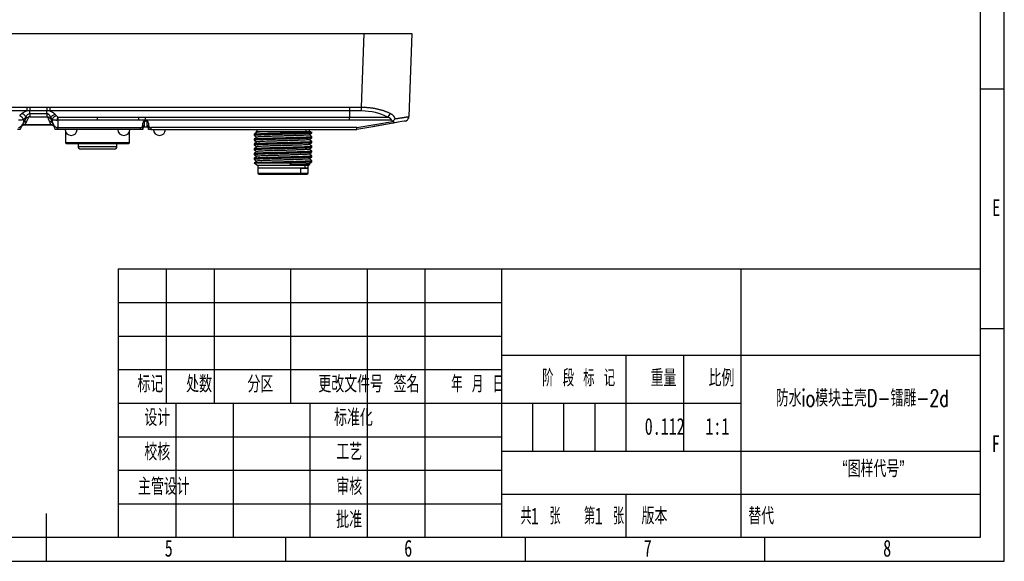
# Model space of a CAD drawing. Header units: millimetres. Extents: x 0 to 1380, y 0 to 297.
# Tile 40 of 60: x 697 to 902, y 0 to 113. Entities that reach past the tile are written whole.
import ezdxf

# ---------------------------------------------------------------- set-up
doc = ezdxf.new("R2010")
doc.units = ezdxf.units.MM
for name, color, linetype in [('10', 7, 'Continuous'), ('5', 7, 'Continuous'), ('9', 7, 'Continuous'), ('SLD-0', 7, 'Continuous')]:
    doc.layers.add(name, color=color, linetype=linetype)
doc.styles.add('SLDTEXTSTYLE0', font='TXT', dxfattribs={"width": 0.7, "bigfont": 'bigfont'})
doc.styles.add('SLDTEXTSTYLE1', font='TXT', dxfattribs={"width": 0.62, "bigfont": 'bigfont'})
doc.styles.add('SLDTEXTSTYLE2', font='TXT', dxfattribs={"width": 0.614286, "bigfont": 'bigfont'})
doc.styles.add('SLDTEXTSTYLE3', font='TXT', dxfattribs={"width": 0.6, "bigfont": 'bigfont'})
doc.styles.add('SLDTEXTSTYLE4', font='TXT', dxfattribs={"width": 0.7})

msp = doc.modelspace()

# ---------------------------------------------------------------- linework, layer by layer
at = {"color": 7, "linetype": 'Continuous', "lineweight": 25}
for p, q in [((618.69, 110.09), (768.71, 110.09)), ((768.17, 94.75), (768.71, 110.09)), ((768.71, 110.09), (778.7, 110.09)), ((778.7, 110.09), (778.1, 92.79)), ((678.12, 94.75), (698.28, 94.75)), ((698.28, 94.75), (698.28, 93.96)), ((698.93, 94.75), (702.48, 94.75)), ((703.12, 94.75), (765.66, 94.75)), ((703.12, 94.75), (703.12, 93.96)), ((765.66, 94.75), (765.66, 93.96)), ((768.17, 93.96), (768.17, 94.75)), ((698.28, 93.96), (678.12, 93.96)), ((698.09, 92.67), (698.09, 92.44)), ((702.48, 94), (698.93, 94)), ((702.48, 93.38), (698.93, 93.38)), ((698.93, 93.38), (698.93, 92.73)), ((698.93, 92.73), (702.48, 92.73)), ((702.48, 93.38), (702.48, 92.73)), ((723.07, 93.96), (703.12, 93.96)), ((703.33, 92.53), (703.33, 92.35)), ((704.82, 92.67), (713.06, 92.67)), ((713.06, 92.67), (719.77, 92.67)), ((719.77, 92.67), (721.7, 92.67)), ((721.7, 92.67), (723.07, 92.67)), ((721.7, 92), (721.7, 92.67)), ((765.66, 93.96), (723.07, 93.96)), ((723.07, 92.67), (738.75, 92.67)), ((738.75, 92.67), (765.66, 92.67)), ((768.17, 93.96), (765.66, 93.96)), ((765.66, 93.96), (765.66, 92.67)), ((765.66, 92.67), (773.59, 92.67)), ((765.66, 92), (765.66, 92.67)), ((697.62, 92.19), (697.62, 91.53)), ((697.85, 91.06), (703.32, 91.06)), ((697.92, 91.14), (703.27, 91.14)), ((698.09, 92.44), (698.09, 92.34)), ((698.24, 91.77), (698.25, 91.77)), ((703.01, 91.77), (703.27, 91.14)), ((703.33, 92.35), (703.33, 92.24)), ((703.61, 92.17), (703.61, 91.67)), ((704.81, 92), (704.81, 91.02)), ((713.06, 92), (704.81, 92)), ((704.81, 91.02), (704.81, 90.49)), ((704.81, 90.49), (719.77, 90.49)), ((719.77, 92), (713.06, 92)), ((721.7, 92), (719.77, 92)), ((719.77, 90.49), (721.7, 90.49)), ((723.07, 92), (721.7, 92)), ((721.7, 90.49), (722.07, 90.49)), ((722.07, 90.09), (722.07, 90.49)), ((722.52, 91.01), (722.52, 91.4)), ((722.52, 91.01), (722.52, 90.09)), ((722.82, 91.79), (723.07, 91.79)), ((722.82, 91.79), (722.82, 90.66)), ((722.82, 90.66), (723.42, 90.66)), ((722.82, 90.66), (722.82, 90.59)), ((723.42, 90.59), (722.82, 90.59)), ((738.75, 92), (723.07, 92)), ((723.07, 91.79), (723.07, 92)), ((723.42, 91.79), (723.07, 91.79)), ((723.42, 90.66), (723.42, 91.79)), ((723.42, 90.66), (723.42, 90.59)), ((723.72, 91.4), (723.72, 91.01)), ((723.72, 90.09), (723.72, 91.01)), ((724.17, 90.49), (724.17, 90.09)), ((765.66, 92), (738.75, 92)), ((765.66, 90.49), (738.75, 90.49)), ((774.46, 92), (765.66, 92)), ((767.18, 90.49), (765.66, 90.49)), ((767.18, 90.09), (767.18, 90.49)), ((696.86, 90.09), (696.34, 90.09)), ((704.82, 90.09), (704.25, 90.09)), ((713.06, 90.09), (704.82, 90.09)), ((706.38, 89.66), (706.38, 87.29)), ((706.38, 89.66), (706.38, 87.29)), ((719.77, 90.09), (713.06, 90.09)), ((719.73, 87.29), (719.73, 89.66)), ((721.7, 90.09), (719.77, 90.09)), ((722.07, 90.09), (721.7, 90.09)), ((722.52, 90.09), (722.07, 90.09)), ((724.17, 90.09), (723.72, 90.09)), ((724.17, 90.09), (727.57, 90.09)), ((727.57, 90.09), (738.75, 90.09)), ((738.75, 90.09), (767.18, 90.09)), ((745.8, 89.12), (745.8, 88.83)), ((746.15, 89.58), (746.29, 89.48)), ((746.3, 90.09), (746.3, 89.59)), ((746.3, 88.48), (746.31, 88.47)), ((757.08, 88.24), (757.08, 88.54)), ((757.3, 89.59), (757.3, 90.09)), ((757.8, 89.33), (757.8, 89.59)), ((757.8, 88.33), (757.8, 88.62)), ((706.38, 87.29), (706.58, 87.09)), ((713.06, 87.29), (706.38, 87.29)), ((706.58, 87.09), (706.38, 87.29)), ((713.06, 87.09), (706.58, 87.09)), ((709.01, 87.09), (709.01, 86.49)), ((709.01, 87.09), (709.01, 86.49)), ((719.73, 87.29), (713.06, 87.29)), ((713.06, 87.29), (713.06, 87.09)), ((719.53, 87.09), (713.06, 87.09)), ((715.92, 86.49), (713.06, 86.49)), ((717.11, 86.49), (717.11, 87.09)), ((719.53, 87.09), (719.73, 87.29)), ((745.8, 88.12), (745.8, 87.83)), ((745.8, 87.12), (745.8, 86.83)), ((757.08, 87.24), (757.08, 87.54)), ((757.08, 86.24), (757.08, 86.54)), ((757.27, 86.98), (757.29, 86.97)), ((757.8, 87.33), (757.8, 87.62)), ((757.8, 86.33), (757.8, 86.62)), ((713.06, 85.99), (709.51, 85.99)), ((716.61, 85.99), (713.06, 85.99)), ((745.8, 86.12), (745.8, 85.83)), ((745.8, 85.12), (745.8, 84.83)), ((746.3, 84.48), (746.31, 84.47)), ((757.08, 85.24), (757.08, 85.54)), ((757.08, 84.24), (757.08, 84.54)), ((757.8, 85.33), (757.8, 85.62)), ((757.8, 84.33), (757.8, 84.62)), ((745.8, 84.12), (745.8, 83.83)), ((745.8, 83.12), (745.8, 83.12)), ((745.8, 83.12), (746.55, 82.59)), ((745.8, 83.12), (753.56, 83.12)), ((746.55, 82.59), (746.55, 81.99)), ((756.42, 82.59), (746.55, 82.59)), ((756.72, 82.83), (756.42, 82.59)), ((756.42, 81.99), (756.42, 82.59)), ((757.05, 82.59), (756.42, 82.59)), ((757.05, 82.59), (757.43, 82.86)), ((757.05, 81.99), (757.05, 82.59)), ((757.27, 82.98), (757.29, 82.97)), ((757.44, 82.88), (757.3, 82.97)), ((757.8, 83.33), (757.8, 83.62)), ((746.55, 81.99), (746.55, 80.99)), ((756.42, 81.99), (746.55, 81.99)), ((755.51, 81.99), (746.55, 81.99)), ((746.75, 80.79), (755.37, 80.79)), ((755.37, 80.79), (756.85, 80.79)), ((755.51, 80.99), (755.51, 81.99)), ((755.51, 81.99), (757.05, 81.99)), ((757.05, 81.99), (756.42, 81.99)), ((757.05, 80.99), (757.05, 81.99))]:
    msp.add_line(p, q, dxfattribs=at)
at = {"color": 8, "linetype": 'Continuous', "lineweight": 25}
for p, q in [((756.64, 89.59), (756.64, 90.09)), ((713.06, 86.49), (709.01, 86.49)), ((717.11, 86.49), (715.92, 86.49)), ((746.55, 80.99), (755.51, 80.99)), ((755.51, 80.99), (757.05, 80.99))]:
    msp.add_line(p, q, dxfattribs=at)
at = {"color": 7, "linetype": 'Continuous', "lineweight": 25, "flags": 128}
for points in [[(702.48, 94.75), (702.48, 94.64), (702.48, 94.53), (702.48, 94.43), (702.48, 94.33), (702.48, 94.24), (702.48, 94.15), (702.48, 94.07), (702.48, 94)], [(765.66, 94.75), (767.07, 94.75), (768.17, 94.75)], [(696.82, 92.92), (697.08, 93.19), (697.29, 93.4)], [(698.09, 92.67), (697.82, 92.4), (697.62, 92.19)], [(698.74, 92.72), (698.46, 92.19), (698.24, 91.77)], [(702.48, 93.38), (702.48, 93.47), (702.48, 93.56), (702.48, 93.64), (702.48, 93.73), (702.48, 93.8), (702.48, 93.88), (702.48, 93.94), (702.48, 94)], [(703.02, 91.77), (702.8, 92.31), (702.63, 92.73)], [(703.61, 92.17), (703.45, 92.37), (703.33, 92.53)], [(704.19, 93.28), (704.35, 93.08), (704.47, 92.92)], [(697.11, 90.56), (696.97, 90.3), (696.86, 90.09)], [(697.49, 91.3), (697.28, 90.89), (697.11, 90.56)], [(697.62, 91.53), (697.75, 91.79), (697.86, 91.99)], [(698.25, 91.77), (698.06, 91.42), (697.92, 91.14)], [(704.03, 90.63), (703.85, 91.07), (703.71, 91.42)], [(704.25, 90.09), (704.13, 90.39), (704.03, 90.63)], [(704.65, 90.49), (704.72, 90.33), (704.77, 90.2)], [(738.75, 90.49), (730.59, 90.49), (724.17, 90.49)], [(767.18, 90.49), (771.38, 91.2), (774.69, 91.76)], [(774.8, 91.41), (770.53, 90.67), (767.18, 90.09)], [(775.59, 91.55), (771.6, 90.86), (770.72, 90.7), (770.53, 90.67)], [(704.77, 90.2), (704.8, 90.14), (704.82, 90.09)]]:
    msp.add_lwpolyline(points, dxfattribs=at)
at = {"color": 7, "linetype": 'Continuous', "lineweight": 25}
for centre, radius, start, end in [((696.4, 91.67), 1.32, 23.2621, 71.5813), ((704.77, 91.7), 1.26, 103.9541, 157.9238), ((772.76, 93.95), 1.52, 303.1244, 340.8894), ((777.1, 92.83), 1, 329.4713, 358), ((777.1, 92.83), 1, 279.8738, 309.3822), ((707.56, 90.09), 1.25, 180, 270), ((707.56, 90.09), 1.25, 270, 0), ((718.56, 90.09), 1.25, 180, 270), ((718.56, 90.09), 1.25, 270, 0), ((726, 90.09), 1.25, 180, 270), ((726, 90.09), 1.25, 270, 0), ((709.51, 86.49), 0.5, 180, 270), ((716.61, 86.49), 0.5, 270, 0), ((746.75, 80.99), 0.2, 180, 270), ((755.33, 80.96), 0.179, 281.4242, 8.0391), ((756.85, 80.99), 0.2, 270, 0)]:
    msp.add_arc(centre, radius, start, end, dxfattribs=at)
for centre, major_axis, ratio, start_param, end_param in [((698.76, 91.99), (0.92, 0.87), 0.572255, 1.768335, 2.11351), ((702.57, 92.11), (-0.912, 0.97), 0.515009, 4.068464, 4.385489), ((722.07, 91.01), (0, 0.529), 0.8514, 3.141592, 4.712389), ((722.82, 91.4), (0, 0.39), 0.768446, 0, 1.570796), ((723.42, 91.4), (0, 0.39), 0.768446, 4.71239, 6.28318), ((724.17, 91.01), (0, 0.529), 0.8514, 1.570796, 3.141593)]:
    msp.add_ellipse(centre, major_axis=major_axis, ratio=ratio, start_param=start_param, end_param=end_param, dxfattribs=at)
for points in [[(698.28, 94.75), (698.5, 94.75), (698.72, 94.75), (698.93, 94.75)], [(702.48, 94.75), (702.69, 94.75), (702.91, 94.75), (703.12, 94.75)], [(698.93, 92.73), (698.87, 92.73), (698.8, 92.73), (698.74, 92.72)], [(702.63, 92.73), (702.58, 92.73), (702.53, 92.73), (702.48, 92.73)], [(773.59, 92.67), (772.14, 93.46), (770.2, 93.96), (768.17, 93.96)], [(697.62, 91.53), (697.58, 91.46), (697.54, 91.38), (697.49, 91.3)], [(703.27, 91.14), (703.3, 91.08), (703.32, 91.06), (703.32, 91.06)], [(704.81, 90.49), (704.75, 90.49), (704.7, 90.49), (704.65, 90.49)], [(774.69, 91.76), (774.69, 91.76), (774.69, 91.76), (774.69, 91.76)], [(777.27, 91.84), (777.27, 91.84), (776.37, 91.69), (774.8, 91.41)], [(753.56, 83.12), (753.43, 83), (753.31, 82.88), (753.19, 82.76)]]:
    msp.add_open_spline(points, degree=3, dxfattribs=at)
for points, knots in [([(698.93, 94.75), (698.93, 94.6), (698.93, 94.46), (698.93, 94.21), (698.93, 94.09), (698.93, 94)], [0, 0, 0, 0, 0.5, 0.5, 1, 1, 1, 1]), ([(768.17, 94.75), (768.27, 94.75), (768.46, 94.75), (768.75, 94.74), (769.03, 94.73), (769.32, 94.71), (769.61, 94.68), (769.9, 94.65), (770.19, 94.62), (770.47, 94.58), (770.76, 94.53), (771.04, 94.48), (771.32, 94.42), (771.6, 94.36), (771.87, 94.29), (772.15, 94.22), (772.42, 94.14), (772.68, 94.06), (772.95, 93.97), (773.21, 93.87), (773.46, 93.78), (773.71, 93.67), (773.96, 93.56), (774.12, 93.49), (774.2, 93.45)], [0, 0, 0, 0, 0.043133, 0.086382, 0.129765, 0.173299, 0.216998, 0.26088, 0.304959, 0.349253, 0.393776, 0.438544, 0.483571, 0.528872, 0.574462, 0.620354, 0.666564, 0.713103, 0.759986, 0.807226, 0.854834, 0.902825, 0.95121, 1, 1, 1, 1]), ([(697.29, 93.4), (697.33, 93.44), (697.37, 93.48), (697.56, 93.64), (697.74, 93.75), (698.05, 93.89), (698.16, 93.93), (698.28, 93.96)], [0.0000034, 0.0000034, 0.0000034, 0.0000034, 0.1598114, 0.1598114, 0.7229058, 0.7229058, 1, 1, 1, 1]), ([(698.09, 92.67), (698.02, 92.84), (697.91, 92.99), (697.62, 93.25), (697.46, 93.35), (697.29, 93.4)], [0, 0, 0, 0, 0.5, 0.5, 1, 1, 1, 1]), ([(698.93, 93.38), (698.83, 93.37), (698.73, 93.34), (698.55, 93.24), (698.48, 93.19), (698.27, 92.99), (698.17, 92.84), (698.09, 92.67)], [0, 0, 0, 0, 0.25, 0.25, 0.5, 0.5, 1, 1, 1, 1]), ([(698.09, 92.34), (698.13, 92.39), (698.25, 92.52), (698.47, 92.68), (698.67, 92.71), (698.74, 92.72)], [0, 0, 0, 0, 0.30218, 0.778755, 1, 1, 1, 1]), ([(698.93, 94), (698.9, 94), (698.82, 94), (698.71, 94), (698.59, 93.99), (698.47, 93.98), (698.38, 93.97), (698.32, 93.97), (698.3, 93.96), (698.28, 93.96)], [0, 0, 0, 0, 0.1673348, 0.3334231, 0.4998731, 0.75015, 0.8752102, 0.9376848, 1, 1, 1, 1]), ([(698.93, 93.38), (698.93, 93.5), (698.93, 93.62), (698.93, 93.83), (698.93, 93.93), (698.93, 94)], [0, 0, 0, 0, 0.5, 0.5, 1, 1, 1, 1]), ([(703.12, 93.96), (703.11, 93.96), (703.08, 93.97), (703.03, 93.97), (702.94, 93.98), (702.8, 93.99), (702.64, 94), (702.53, 94), (702.48, 94)], [0, 0, 0, 0, 0.062252, 0.124732, 0.249805, 0.500112, 0.752665, 1, 1, 1, 1]), ([(703.33, 92.53), (703.32, 92.57), (703.29, 92.67), (703.22, 92.81), (703.13, 92.94), (703.04, 93.06), (702.94, 93.17), (702.82, 93.27), (702.69, 93.34), (702.58, 93.37), (702.51, 93.38), (702.48, 93.38)], [0, 0, 0, 0, 0.107321, 0.249406, 0.400324, 0.498614, 0.624464, 0.748626, 0.85076, 0.93408, 1, 1, 1, 1]), ([(702.63, 92.73), (702.72, 92.72), (702.8, 92.7), (702.94, 92.63), (703.01, 92.59), (703.18, 92.45), (703.27, 92.34), (703.33, 92.24)], [0, 0, 0, 0, 0.25, 0.25, 0.5, 0.5, 1, 1, 1, 1]), ([(703.12, 93.96), (703.15, 93.96), (703.17, 93.95), (703.38, 93.88), (703.55, 93.81), (703.9, 93.59), (704.07, 93.44), (704.19, 93.28)], [0, 0, 0, 0, 0.050797, 0.050797, 0.433057, 0.433057, 1, 1, 1, 1]), ([(703.33, 92.53), (703.36, 92.61), (703.41, 92.7), (703.52, 92.86), (703.59, 92.94), (703.75, 93.07), (703.84, 93.13), (704.02, 93.22), (704.11, 93.26), (704.19, 93.28)], [0, 0, 0, 0, 0.25, 0.25, 0.5, 0.5, 0.75, 0.75, 1, 1, 1, 1]), ([(704.47, 92.92), (704.52, 92.87), (704.58, 92.79), (704.71, 92.71), (704.78, 92.68), (704.82, 92.67)], [0, 0, 0, 0, 0.559864, 0.780379, 1, 1, 1, 1]), ([(704.82, 92.67), (704.79, 92.63), (704.77, 92.59), (704.72, 92.49), (704.7, 92.44), (704.65, 92.32), (704.63, 92.26), (704.6, 92.16), (704.59, 92.13), (704.58, 92.08), (704.57, 92.05), (704.56, 92.03), (704.56, 92.01), (704.56, 92), (704.55, 91.99)], [0, 0, 0, 0, 0.25, 0.25, 0.5, 0.5, 0.75, 0.75, 0.875, 0.875, 0.9375, 0.96875, 0.96875, 1, 1, 1, 1]), ([(704.82, 92.67), (704.81, 92.59), (704.81, 92.49), (704.81, 92.26), (704.81, 92.13), (704.81, 92)], [0, 0, 0, 0, 0.5, 0.5, 1, 1, 1, 1]), ([(713.06, 92), (713.06, 92.13), (713.06, 92.26), (713.06, 92.49), (713.06, 92.59), (713.06, 92.67)], [0, 0, 0, 0, 0.5, 0.5, 1, 1, 1, 1]), ([(723.07, 92), (723.07, 92.13), (723.07, 92.26), (723.07, 92.49), (723.07, 92.59), (723.07, 92.67)], [0, 0, 0, 0, 0.5, 0.5, 1, 1, 1, 1]), ([(774.46, 92), (774.45, 92.02), (774.44, 92.07), (774.42, 92.13), (774.39, 92.19), (774.34, 92.25), (774.29, 92.31), (774.24, 92.36), (774.17, 92.42), (774.09, 92.47), (774.01, 92.51), (773.92, 92.56), (773.82, 92.6), (773.71, 92.64), (773.63, 92.66), (773.59, 92.67)], [0, 0, 0, 0, 0.055449, 0.112433, 0.171713, 0.233971, 0.299794, 0.369678, 0.444041, 0.523228, 0.607524, 0.697168, 0.792357, 0.893254, 1, 1, 1, 1]), ([(774.2, 93.45), (774.25, 93.42), (774.34, 93.38), (774.46, 93.3), (774.58, 93.21), (774.69, 93.12), (774.78, 93.02), (774.86, 92.92), (774.94, 92.81), (775, 92.7), (775.05, 92.57), (775.1, 92.45), (775.12, 92.36), (775.13, 92.31)], [0, 0, 0, 0, 0.108927, 0.2128793, 0.3122057, 0.407306, 0.4986356, 0.5867085, 0.6720972, 0.7554298, 0.8373817, 0.9186626, 1, 1, 1, 1]), ([(775.13, 92.31), (775.21, 92.33), (775.35, 92.35), (775.56, 92.38), (775.77, 92.41), (775.96, 92.44), (776.15, 92.47), (776.33, 92.5), (776.5, 92.53), (776.66, 92.55), (776.82, 92.58), (776.96, 92.6), (777.1, 92.62), (777.23, 92.64), (777.35, 92.66), (777.46, 92.68), (777.56, 92.7), (777.66, 92.71), (777.74, 92.73), (777.81, 92.74), (777.88, 92.75), (777.94, 92.76), (777.99, 92.77), (778.03, 92.78), (778.06, 92.78), (778.08, 92.79), (778.09, 92.79), (778.09, 92.79), (778.1, 92.79)], [0, 0, 0, 0, 0.039773, 0.079432, 0.118978, 0.158413, 0.197737, 0.236951, 0.276057, 0.315056, 0.353949, 0.392736, 0.43142, 0.470001, 0.50848, 0.546859, 0.585138, 0.62332, 0.661404, 0.699393, 0.737287, 0.775087, 0.812796, 0.850413, 0.887941, 0.925381, 0.962733, 1, 1, 1, 1]), ([(777.58, 91.95), (777.65, 92), (777.8, 92.1), (777.95, 92.31), (778.04, 92.54), (778.04, 92.7), (778.04, 92.78)], [0, 0, 0, 0, 0.24883, 0.501521, 0.753313, 1, 1, 1, 1]), ([(696.55, 90.49), (696.67, 90.5), (696.78, 90.55), (696.97, 90.66), (697.06, 90.73), (697.28, 90.95), (697.4, 91.12), (697.49, 91.3)], [0, 0, 0, 0, 0.25, 0.25, 0.5, 0.5, 1, 1, 1, 1]), ([(697.62, 92.19), (697.59, 92.18), (697.53, 92.15), (697.43, 92.12), (697.32, 92.08), (697.18, 92.04), (697.03, 92.02), (696.89, 92), (696.74, 92), (696.64, 92), (696.6, 92)], [0, 0, 0, 0, 0.107091, 0.225379, 0.355839, 0.500069, 0.639589, 0.769867, 0.890513, 1, 1, 1, 1]), ([(697.21, 90.75), (697.25, 90.82), (697.33, 90.95), (697.52, 91.07), (697.72, 91.14), (697.85, 91.14), (697.92, 91.14)], [0, 0, 0, 0, 0.276625, 0.563328, 0.786397, 1, 1, 1, 1]), ([(697.26, 90.8), (697.27, 90.81), (697.29, 90.82), (697.34, 90.88), (697.45, 90.96), (697.63, 91.04), (697.77, 91.05), (697.85, 91.06)], [0, 0, 0, 0, 0.0807595, 0.1681828, 0.380357, 0.6588608, 1, 1, 1, 1]), ([(697.27, 90.8), (697.27, 90.81), (697.33, 90.88), (697.52, 91.01), (697.73, 91.04), (697.85, 91.06)], [0, 0, 0, 0, 0.039754, 0.420055, 1, 1, 1, 1]), ([(698.24, 91.77), (698.21, 91.77), (698.16, 91.77), (698.08, 91.75), (697.99, 91.73), (697.91, 91.7), (697.8, 91.64), (697.64, 91.52), (697.55, 91.39), (697.49, 91.3)], [0, 0, 0, 0, 0.085591, 0.176527, 0.272661, 0.373713, 0.479272, 0.66191, 1, 1, 1, 1]), ([(697.92, 91.14), (697.91, 91.13), (697.89, 91.11), (697.87, 91.08), (697.86, 91.07), (697.85, 91.06), (697.85, 91.06), (697.85, 91.06)], [0, 0, 0, 0, 0.203229, 0.405059, 0.605273, 0.803652, 1, 1, 1, 1]), ([(703.79, 91.23), (703.77, 91.26), (703.75, 91.32), (703.7, 91.39), (703.65, 91.46), (703.6, 91.51), (703.56, 91.55), (703.52, 91.58), (703.49, 91.61), (703.43, 91.66), (703.32, 91.71), (703.17, 91.76), (703.06, 91.77), (703.02, 91.77)], [0, 0, 0, 0, 0.09704, 0.186283, 0.266816, 0.337948, 0.399161, 0.450151, 0.49076, 0.52092, 0.692107, 0.852309, 1, 1, 1, 1]), ([(703.27, 91.14), (703.34, 91.14), (703.42, 91.14), (703.57, 91.1), (703.65, 91.07), (703.78, 90.99), (703.84, 90.93), (703.94, 90.82), (703.98, 90.75), (704.01, 90.68)], [0, 0, 0, 0, 0.2440422, 0.2440422, 0.4940422, 0.4940422, 0.7440422, 0.7440422, 0.9940422, 0.9940422, 0.9940422, 0.9940422]), ([(703.32, 91.06), (703.39, 91.06), (703.47, 91.05), (703.62, 91), (703.7, 90.97), (703.83, 90.87), (703.9, 90.82), (703.99, 90.69), (704.03, 90.63), (704.06, 90.56)], [0.0059229, 0.0059229, 0.0059229, 0.0059229, 0.25, 0.25, 0.5, 0.5, 0.75, 0.75, 0.9940771, 0.9940771, 0.9940771, 0.9940771]), ([(703.51, 91.9), (703.53, 91.86), (703.56, 91.78), (703.59, 91.71), (703.61, 91.67)], [0, 0, 0, 0, 0.559985, 1, 1, 1, 1]), ([(704.55, 91.99), (704.52, 91.99), (704.46, 91.99), (704.36, 92), (704.27, 92), (704.17, 92.01), (704.08, 92.02), (703.96, 92.04), (703.83, 92.08), (703.7, 92.13), (703.64, 92.16), (703.61, 92.17)], [0, 0, 0, 0, 0.077757, 0.157848, 0.240022, 0.324251, 0.410652, 0.499447, 0.689912, 0.855684, 1, 1, 1, 1]), ([(703.61, 91.67), (703.63, 91.63), (703.66, 91.54), (703.7, 91.45), (703.71, 91.42)], [0, 0, 0, 0, 0.559985, 1, 1, 1, 1]), ([(703.71, 91.42), (703.75, 91.31), (703.8, 91.22), (703.91, 91.03), (703.98, 90.94), (704.13, 90.77), (704.21, 90.69), (704.36, 90.59), (704.41, 90.56), (704.52, 90.51), (704.59, 90.5), (704.65, 90.49)], [0, 0, 0, 0, 0.25, 0.25, 0.5, 0.5, 0.75, 0.75, 0.875, 0.875, 1, 1, 1, 1]), ([(704.81, 92), (704.78, 92), (704.72, 92), (704.64, 92), (704.58, 92), (704.55, 91.99)], [0, 0, 0, 0, 0.321587, 0.656686, 1, 1, 1, 1]), ([(722.52, 90.29), (722.52, 90.31), (722.52, 90.35), (722.53, 90.4), (722.55, 90.45), (722.57, 90.49), (722.59, 90.52), (722.62, 90.57), (722.67, 90.61), (722.74, 90.65), (722.79, 90.66), (722.82, 90.66)], [0, 0, 0, 0, 0.116545, 0.222183, 0.316938, 0.400846, 0.473961, 0.536366, 0.704075, 0.857232, 1, 1, 1, 1]), ([(722.82, 90.59), (722.8, 90.59), (722.77, 90.59), (722.73, 90.57), (722.68, 90.56), (722.64, 90.53), (722.59, 90.49), (722.54, 90.41), (722.53, 90.33), (722.52, 90.29)], [0, 0, 0, 0, 0.084934, 0.172968, 0.265133, 0.362324, 0.465308, 0.684044, 1, 1, 1, 1]), ([(723.42, 90.66), (723.43, 90.66), (723.47, 90.66), (723.51, 90.65), (723.55, 90.62), (723.6, 90.59), (723.65, 90.54), (723.7, 90.44), (723.71, 90.34), (723.72, 90.29)], [0, 0, 0, 0, 0.084934, 0.172968, 0.265133, 0.362324, 0.465308, 0.684044, 1, 1, 1, 1]), ([(723.72, 90.29), (723.72, 90.3), (723.72, 90.34), (723.71, 90.38), (723.69, 90.42), (723.67, 90.45), (723.65, 90.48), (723.62, 90.51), (723.57, 90.55), (723.5, 90.58), (723.45, 90.59), (723.42, 90.59)], [0, 0, 0, 0, 0.116545, 0.222183, 0.316938, 0.400846, 0.473961, 0.536366, 0.704075, 0.857232, 1, 1, 1, 1]), ([(774.69, 91.76), (774.67, 91.78), (774.64, 91.83), (774.58, 91.89), (774.53, 91.94), (774.48, 91.98), (774.46, 91.99), (774.46, 92)], [0, 0, 0, 0, 0.2481056, 0.5005135, 0.7510049, 0.9332691, 1, 1, 1, 1]), ([(775.13, 92.31), (775.13, 92.31), (775.13, 92.3), (775.12, 92.29), (775.11, 92.27), (775.08, 92.22), (775.03, 92.14), (774.94, 92.02), (774.82, 91.88), (774.73, 91.8), (774.69, 91.76)], [0, 0, 0, 0, 0.0155576, 0.0312547, 0.0626519, 0.1254179, 0.2507977, 0.5004377, 0.7487939, 1, 1, 1, 1]), ([(774.69, 91.76), (774.76, 91.74), (774.82, 91.72), (774.94, 91.67), (775, 91.65), (775.05, 91.6), (775.07, 91.59), (775.09, 91.55), (775.09, 91.53), (775.06, 91.49), (775.02, 91.47), (774.92, 91.44), (774.86, 91.42), (774.8, 91.41)], [0, 0, 0, 0, 0.25, 0.25, 0.5, 0.5, 0.625, 0.625, 0.75, 0.75, 0.875, 0.875, 1, 1, 1, 1]), ([(745.79, 88.82), (745.88, 88.76), (746.04, 88.65), (746.21, 88.53), (746.29, 88.48)], [0, 0, 0, 0, 0.510324, 1, 1, 1, 1]), ([(745.81, 89.13), (745.81, 89.13), (745.79, 89.14), (745.92, 89.16), (746.21, 89.18), (746.68, 89.21), (747.29, 89.24), (748.03, 89.27), (748.87, 89.29), (749.8, 89.32), (750.78, 89.35), (751.79, 89.37), (752.8, 89.4), (753.79, 89.43), (754.71, 89.46), (755.56, 89.48), (756.3, 89.51), (756.91, 89.53), (757.36, 89.56), (757.54, 89.58), (757.62, 89.59)], [0, 0, 0, 0, 0.006455, 0.064436, 0.124101, 0.182076, 0.241732, 0.299708, 0.359367, 0.417349, 0.477014, 0.534988, 0.594646, 0.652622, 0.71228, 0.770263, 0.829927, 0.887902, 0.947559, 1, 1, 1, 1]), ([(746.3, 89.48), (746.22, 89.42), (746.05, 89.31), (745.88, 89.19), (745.8, 89.13)], [0, 0, 0, 0, 0.499996, 1, 1, 1, 1]), ([(757.79, 89.32), (757.79, 89.32), (757.78, 89.31), (757.73, 89.3), (757.62, 89.28), (757.46, 89.27), (757.22, 89.25), (756.91, 89.23), (756.53, 89.22), (756.1, 89.2), (755.62, 89.18), (755.16, 89.17), (754.79, 89.16), (754.5, 89.15), (754.21, 89.14), (753.9, 89.13), (753.59, 89.12), (753.22, 89.11), (752.82, 89.1), (752.4, 89.09), (751.9, 89.08), (751.42, 89.06), (750.85, 89.05), (750.34, 89.03), (749.82, 89.02), (749.34, 89.01), (748.85, 88.99), (748.29, 88.98), (747.63, 88.95), (747.01, 88.93), (746.54, 88.9), (746.22, 88.88), (746, 88.87), (745.87, 88.85), (745.8, 88.84), (745.8, 88.83), (745.8, 88.83)], [0, 0, 0, 0, 0.009489, 0.041346, 0.068024, 0.094702, 0.13007, 0.168628, 0.201131, 0.236509, 0.272376, 0.30756, 0.327299, 0.342729, 0.360662, 0.37845, 0.396239, 0.414027, 0.440043, 0.462749, 0.482149, 0.520468, 0.540281, 0.573599, 0.604715, 0.626909, 0.65703, 0.692504, 0.733326, 0.794125, 0.839668, 0.876312, 0.914801, 0.946081, 0.978109, 1, 1, 1, 1]), ([(745.81, 88.13), (745.81, 88.13), (745.79, 88.14), (745.92, 88.16), (746.21, 88.18), (746.68, 88.21), (747.29, 88.24), (748.03, 88.27), (748.87, 88.29), (749.8, 88.32), (750.78, 88.35), (751.79, 88.37), (752.8, 88.4), (753.79, 88.43), (754.71, 88.46), (755.56, 88.48), (756.4, 88.51), (756.83, 88.53), (757.08, 88.54)], [0, 0, 0, 0, 0.005424, 0.069176, 0.134778, 0.198522, 0.264116, 0.327862, 0.393458, 0.45721, 0.522813, 0.586557, 0.652151, 0.715897, 0.781492, 0.845246, 0.910847, 1, 1, 1, 1]), ([(746.3, 88.48), (746.22, 88.42), (746.05, 88.31), (745.88, 88.19), (745.8, 88.13)], [0, 0, 0, 0, 0.49996, 1, 1, 1, 1]), ([(747.62, 89.59), (747.31, 89.59), (746.81, 89.59), (746.39, 89.59), (746.18, 89.59), (746.16, 89.59), (746.15, 89.59)], [0, 0, 0, 0, 0.363252, 0.598254, 0.833312, 1, 1, 1, 1]), ([(757.27, 88.97), (757.27, 88.97), (757.28, 88.95), (757.13, 88.93), (756.82, 88.9), (756.36, 88.88), (755.78, 88.85), (755.07, 88.83), (754.29, 88.8), (753.42, 88.77), (752.51, 88.74), (751.58, 88.72), (750.66, 88.69), (749.76, 88.67), (748.93, 88.64), (748.18, 88.61), (747.53, 88.58), (747, 88.55), (746.61, 88.53), (746.36, 88.51), (746.33, 88.49), (746.31, 88.48)], [0, 0, 0, 0, 0.016815, 0.071156, 0.127074, 0.181526, 0.237566, 0.291886, 0.347781, 0.402079, 0.457949, 0.512411, 0.568463, 0.62277, 0.678646, 0.73297, 0.788865, 0.843306, 0.89933, 0.953704, 1, 1, 1, 1]), ([(747.62, 89.59), (747.36, 89.57), (746.93, 89.55), (746.54, 89.52), (746.34, 89.5), (746.32, 89.49), (746.32, 89.48)], [0, 0, 0, 0, 0.3400844, 0.5887458, 0.8446357, 1, 1, 1, 1]), ([(757.62, 89.59), (757.6, 89.59), (757.55, 89.59), (757.48, 89.59), (757.39, 89.59), (757.31, 89.59), (757.23, 89.59), (757.15, 89.59), (757.07, 89.59), (756.95, 89.59), (756.78, 89.59), (756.46, 89.59), (756.02, 89.59), (755.42, 89.59), (754.53, 89.59), (753.28, 89.59), (751.95, 89.59), (750.91, 89.59), (750.18, 89.59), (749.45, 89.59), (748.9, 89.59), (748.45, 89.59), (748.12, 89.59), (747.84, 89.59), (747.67, 89.59), (747.62, 89.59)], [0, 0, 0, 0, 0.019896, 0.038596, 0.056098, 0.072403, 0.087516, 0.101441, 0.114188, 0.125766, 0.158843, 0.18809, 0.25053, 0.313163, 0.375331, 0.500096, 0.624883, 0.687113, 0.74985, 0.804115, 0.874516, 0.902408, 0.937283, 0.979115, 1, 1, 1, 1]), ([(757.08, 88.54), (757.25, 88.55), (757.57, 88.58), (757.77, 88.6), (757.78, 88.62), (757.78, 88.62)], [0, 0, 0, 0, 0.422733, 0.759669, 1, 1, 1, 1]), ([(757.29, 88.97), (757.37, 89.03), (757.54, 89.14), (757.71, 89.26), (757.79, 89.32)], [0, 0, 0, 0, 0.499998, 1, 1, 1, 1]), ([(757.79, 88.63), (757.71, 88.69), (757.54, 88.8), (757.38, 88.92), (757.3, 88.97)], [0, 0, 0, 0, 0.515145, 1, 1, 1, 1]), ([(745.8, 86.13), (745.8, 86.13), (745.79, 86.14), (745.93, 86.16), (746.21, 86.18), (746.68, 86.21), (747.29, 86.24), (748.03, 86.27), (748.87, 86.29), (749.8, 86.32), (750.78, 86.35), (751.79, 86.37), (752.8, 86.4), (753.79, 86.43), (754.71, 86.46), (755.56, 86.48), (756.4, 86.51), (756.83, 86.53), (757.08, 86.54)], [0, 0, 0, 0, 0.0018469, 0.0658279, 0.1316658, 0.1956399, 0.261469, 0.3254445, 0.3912766, 0.4552582, 0.5210968, 0.5850697, 0.6509004, 0.7148751, 0.7807063, 0.8446889, 0.9105267, 1, 1, 1, 1]), ([(757.08, 88.24), (756.82, 88.23), (756.38, 88.21), (755.52, 88.18), (754.68, 88.15), (753.75, 88.13), (752.77, 88.1), (751.75, 88.07), (750.74, 88.04), (749.75, 88.02), (748.83, 87.99), (747.99, 87.97), (747.26, 87.94), (746.66, 87.91), (746.2, 87.88), (745.91, 87.86), (745.78, 87.84), (745.81, 87.83), (745.81, 87.83)], [0, 0, 0, 0, 0.091317, 0.154137, 0.218779, 0.281601, 0.346245, 0.409074, 0.473727, 0.536551, 0.601197, 0.66402, 0.728664, 0.791492, 0.856144, 0.918969, 0.983617, 1, 1, 1, 1]), ([(745.8, 87.82), (745.88, 87.76), (746.05, 87.65), (746.21, 87.53), (746.29, 87.47)], [0, 0, 0, 0, 0.512742, 1, 1, 1, 1]), ([(745.81, 87.13), (745.8, 87.13), (745.79, 87.14), (745.92, 87.16), (746.21, 87.18), (746.68, 87.21), (747.29, 87.24), (748.03, 87.27), (748.87, 87.29), (749.8, 87.32), (750.78, 87.35), (751.79, 87.37), (752.8, 87.4), (753.79, 87.43), (754.71, 87.46), (755.56, 87.48), (756.4, 87.51), (756.83, 87.53), (757.08, 87.54)], [0, 0, 0, 0, 0.003462, 0.067339, 0.133071, 0.196941, 0.262664, 0.326536, 0.392261, 0.45614, 0.521872, 0.585741, 0.651465, 0.715336, 0.781061, 0.84494, 0.910671, 1, 1, 1, 1]), ([(746.3, 87.48), (746.22, 87.43), (746.05, 87.31), (745.88, 87.19), (745.8, 87.13)], [0, 0, 0, 0, 0.5000021, 1, 1, 1, 1]), ([(757.08, 87.24), (756.82, 87.23), (756.38, 87.21), (755.52, 87.18), (754.68, 87.15), (753.75, 87.13), (752.77, 87.1), (751.75, 87.07), (750.74, 87.04), (749.75, 87.02), (748.83, 86.99), (747.99, 86.97), (747.26, 86.94), (746.66, 86.91), (746.2, 86.88), (745.91, 86.86), (745.78, 86.84), (745.81, 86.83), (745.81, 86.83)], [0, 0, 0, 0, 0.091317, 0.154137, 0.218779, 0.281601, 0.346245, 0.409074, 0.473727, 0.536551, 0.601197, 0.66402, 0.728664, 0.791492, 0.856144, 0.918969, 0.983617, 1, 1, 1, 1]), ([(745.8, 86.82), (745.88, 86.76), (746.05, 86.65), (746.21, 86.53), (746.29, 86.47)], [0, 0, 0, 0, 0.513987, 1, 1, 1, 1]), ([(746.31, 86.49), (746.22, 86.43), (746.05, 86.31), (745.88, 86.19), (745.8, 86.13)], [0, 0, 0, 0, 0.499966, 1, 1, 1, 1]), ([(757.29, 87.97), (757.29, 87.97), (757.3, 87.96), (757.18, 87.94), (756.91, 87.91), (756.48, 87.88), (755.92, 87.86), (755.25, 87.83), (754.48, 87.81), (753.63, 87.78), (752.72, 87.75), (751.8, 87.72), (750.87, 87.7), (749.97, 87.67), (749.12, 87.64), (748.35, 87.62), (747.67, 87.59), (747.11, 87.56), (746.68, 87.53), (746.42, 87.51), (746.29, 87.49), (746.3, 87.48), (746.3, 87.48)], [0, 0, 0, 0, 0.001562, 0.057693, 0.112283, 0.168455, 0.222975, 0.279073, 0.333623, 0.38975, 0.44442, 0.500681, 0.555156, 0.611205, 0.665746, 0.721866, 0.776535, 0.832799, 0.887338, 0.943459, 0.997975, 1, 1, 1, 1]), ([(757.29, 86.97), (757.27, 86.96), (757.23, 86.94), (756.99, 86.92), (756.6, 86.89), (756.07, 86.86), (755.42, 86.84), (754.67, 86.81), (753.83, 86.78), (752.94, 86.76), (752.02, 86.73), (751.09, 86.7), (750.17, 86.68), (749.31, 86.65), (748.51, 86.62), (747.82, 86.6), (747.23, 86.57), (746.77, 86.54), (746.46, 86.52), (746.31, 86.5), (746.32, 86.49), (746.32, 86.48)], [0, 0, 0, 0, 0.049175, 0.105031, 0.159424, 0.215396, 0.269758, 0.325698, 0.379985, 0.435842, 0.490168, 0.546066, 0.600507, 0.656536, 0.710849, 0.766733, 0.820986, 0.876802, 0.931253, 0.987292, 1, 1, 1, 1]), ([(757.77, 88.32), (757.77, 88.31), (757.76, 88.3), (757.56, 88.27), (757.25, 88.25), (757.08, 88.24)], [0, 0, 0, 0, 0.178252, 0.557554, 1, 1, 1, 1]), ([(757.08, 87.54), (757.25, 87.55), (757.57, 87.58), (757.77, 87.6), (757.78, 87.62), (757.78, 87.62)], [0, 0, 0, 0, 0.422733, 0.759669, 1, 1, 1, 1]), ([(757.77, 87.32), (757.77, 87.32), (757.76, 87.3), (757.56, 87.27), (757.25, 87.25), (757.08, 87.24)], [0, 0, 0, 0, 0.206671, 0.572855, 1, 1, 1, 1]), ([(757.08, 86.54), (757.25, 86.55), (757.57, 86.58), (757.77, 86.6), (757.78, 86.62), (757.78, 86.62)], [0, 0, 0, 0, 0.422733, 0.759669, 1, 1, 1, 1]), ([(757.29, 87.97), (757.37, 88.02), (757.54, 88.14), (757.71, 88.26), (757.79, 88.32)], [0, 0, 0, 0, 0.499983, 1, 1, 1, 1]), ([(757.29, 86.97), (757.37, 87.03), (757.54, 87.15), (757.71, 87.26), (757.8, 87.32)], [0, 0, 0, 0, 0.499975, 1, 1, 1, 1]), ([(757.79, 87.63), (757.71, 87.69), (757.54, 87.8), (757.38, 87.92), (757.3, 87.97)], [0, 0, 0, 0, 0.513504, 1, 1, 1, 1]), ([(757.79, 86.63), (757.71, 86.69), (757.55, 86.8), (757.38, 86.92), (757.3, 86.98)], [0, 0, 0, 0, 0.512058, 1, 1, 1, 1]), ([(745.79, 85.82), (745.88, 85.76), (746.04, 85.65), (746.21, 85.53), (746.29, 85.47)], [0, 0, 0, 0, 0.51017, 1, 1, 1, 1]), ([(745.8, 85.13), (745.8, 85.13), (745.79, 85.14), (745.93, 85.16), (746.21, 85.18), (746.68, 85.21), (747.29, 85.24), (748.03, 85.27), (748.87, 85.29), (749.8, 85.32), (750.78, 85.35), (751.79, 85.37), (752.8, 85.4), (753.79, 85.43), (754.71, 85.46), (755.56, 85.48), (756.4, 85.51), (756.83, 85.53), (757.08, 85.54)], [0, 0, 0, 0, 0.000703, 0.064758, 0.130671, 0.194718, 0.260623, 0.324672, 0.390579, 0.454634, 0.520548, 0.584594, 0.650501, 0.714549, 0.780455, 0.844511, 0.910424, 1, 1, 1, 1]), ([(757.08, 86.24), (756.82, 86.23), (756.38, 86.21), (755.52, 86.18), (754.68, 86.15), (753.75, 86.13), (752.77, 86.1), (751.75, 86.07), (750.74, 86.04), (749.75, 86.02), (748.83, 85.99), (747.99, 85.97), (747.26, 85.94), (746.66, 85.91), (746.2, 85.88), (745.91, 85.86), (745.78, 85.84), (745.81, 85.83), (745.81, 85.83)], [0, 0, 0, 0, 0.091317, 0.154137, 0.218779, 0.281601, 0.346245, 0.409074, 0.473727, 0.536551, 0.601197, 0.66402, 0.728664, 0.791492, 0.856144, 0.918969, 0.983617, 1, 1, 1, 1]), ([(746.31, 85.49), (746.22, 85.43), (746.05, 85.31), (745.88, 85.19), (745.8, 85.13)], [0, 0, 0, 0, 0.499986, 1, 1, 1, 1]), ([(757.08, 85.24), (756.82, 85.23), (756.38, 85.21), (755.52, 85.18), (754.68, 85.15), (753.75, 85.13), (752.77, 85.1), (751.75, 85.07), (750.74, 85.04), (749.75, 85.02), (748.83, 84.99), (747.99, 84.97), (747.26, 84.94), (746.66, 84.91), (746.2, 84.88), (745.91, 84.86), (745.78, 84.84), (745.81, 84.83), (745.81, 84.83)], [0, 0, 0, 0, 0.091317, 0.154137, 0.218779, 0.281601, 0.346245, 0.409074, 0.473727, 0.536551, 0.601197, 0.66402, 0.728664, 0.791492, 0.856144, 0.918969, 0.983617, 1, 1, 1, 1]), ([(745.8, 84.82), (745.88, 84.76), (746.05, 84.65), (746.21, 84.53), (746.29, 84.47)], [0, 0, 0, 0, 0.512274, 1, 1, 1, 1]), ([(745.81, 84.12), (745.81, 84.13), (745.79, 84.14), (745.92, 84.16), (746.21, 84.18), (746.67, 84.21), (747.28, 84.24), (748.02, 84.27), (748.85, 84.29), (749.78, 84.32), (750.76, 84.35), (751.78, 84.37), (752.79, 84.4), (753.78, 84.43), (754.7, 84.45), (755.55, 84.48), (756.4, 84.51), (756.83, 84.53), (757.08, 84.54)], [0, 0, 0, 0, 0.019044, 0.081872, 0.146523, 0.209345, 0.273988, 0.336811, 0.401456, 0.464286, 0.528939, 0.591759, 0.656402, 0.719225, 0.783869, 0.846699, 0.911351, 1, 1, 1, 1]), ([(746.31, 84.49), (746.22, 84.43), (746.05, 84.31), (745.88, 84.19), (745.8, 84.13)], [0, 0, 0, 0, 0.499988, 1, 1, 1, 1]), ([(757.27, 85.97), (757.27, 85.96), (757.25, 85.95), (757.05, 85.92), (756.7, 85.9), (756.2, 85.87), (755.58, 85.84), (754.85, 85.82), (754.03, 85.79), (753.15, 85.76), (752.23, 85.73), (751.3, 85.71), (750.38, 85.68), (749.5, 85.66), (748.69, 85.63), (747.97, 85.6), (747.36, 85.57), (746.86, 85.55), (746.52, 85.52), (746.34, 85.5), (746.33, 85.49), (746.32, 85.48)], [0, 0, 0, 0, 0.033799, 0.088469, 0.144731, 0.199308, 0.255473, 0.31, 0.366107, 0.420693, 0.476862, 0.531504, 0.587735, 0.642264, 0.698375, 0.752886, 0.808974, 0.863641, 0.919903, 0.974409, 1, 1, 1, 1]), ([(757.27, 84.97), (757.27, 84.96), (757.27, 84.95), (757.11, 84.93), (756.8, 84.9), (756.33, 84.88), (755.73, 84.85), (755.03, 84.82), (754.23, 84.8), (753.36, 84.77), (752.45, 84.74), (751.52, 84.71), (750.59, 84.69), (749.71, 84.66), (748.87, 84.64), (748.13, 84.61), (747.49, 84.58), (746.97, 84.55), (746.59, 84.53), (746.36, 84.51), (746.33, 84.49), (746.32, 84.48)], [0, 0, 0, 0, 0.018101, 0.074379, 0.12901, 0.185214, 0.240034, 0.296452, 0.351157, 0.407445, 0.462136, 0.518406, 0.573137, 0.629454, 0.684162, 0.740453, 0.795251, 0.85164, 0.906278, 0.962494, 1, 1, 1, 1]), ([(757.77, 86.32), (757.77, 86.31), (757.76, 86.3), (757.56, 86.27), (757.25, 86.25), (757.08, 86.24)], [0, 0, 0, 0, 0.189272, 0.563488, 1, 1, 1, 1]), ([(757.08, 85.54), (757.25, 85.55), (757.57, 85.58), (757.77, 85.6), (757.78, 85.62), (757.78, 85.62)], [0, 0, 0, 0, 0.422733, 0.759669, 1, 1, 1, 1]), ([(757.77, 85.32), (757.77, 85.31), (757.76, 85.3), (757.56, 85.27), (757.25, 85.25), (757.08, 85.24)], [0, 0, 0, 0, 0.177072, 0.556918, 1, 1, 1, 1]), ([(757.08, 84.54), (757.25, 84.55), (757.57, 84.58), (757.77, 84.6), (757.78, 84.62), (757.78, 84.62)], [0, 0, 0, 0, 0.422733, 0.759669, 1, 1, 1, 1]), ([(757.77, 84.32), (757.77, 84.32), (757.76, 84.3), (757.56, 84.27), (757.25, 84.25), (757.08, 84.24)], [0, 0, 0, 0, 0.205712, 0.572339, 1, 1, 1, 1]), ([(757.29, 85.97), (757.37, 86.03), (757.54, 86.14), (757.71, 86.26), (757.79, 86.32)], [0, 0, 0, 0, 0.499976, 1, 1, 1, 1]), ([(757.29, 84.97), (757.37, 85.02), (757.54, 85.14), (757.71, 85.26), (757.79, 85.32)], [0, 0, 0, 0, 0.499985, 1, 1, 1, 1]), ([(757.29, 83.97), (757.37, 84.03), (757.54, 84.15), (757.71, 84.26), (757.8, 84.32)], [0, 0, 0, 0, 0.499976, 1, 1, 1, 1]), ([(757.8, 85.63), (757.71, 85.69), (757.55, 85.8), (757.38, 85.92), (757.3, 85.97)], [0, 0, 0, 0, 0.511419, 1, 1, 1, 1]), ([(757.8, 84.63), (757.71, 84.69), (757.55, 84.8), (757.38, 84.92), (757.3, 84.97)], [0, 0, 0, 0, 0.5111459, 1, 1, 1, 1]), ([(757.08, 84.24), (756.82, 84.23), (756.38, 84.21), (755.52, 84.18), (754.68, 84.15), (753.75, 84.13), (752.77, 84.1), (751.75, 84.07), (750.74, 84.04), (749.75, 84.02), (748.83, 83.99), (747.99, 83.97), (747.26, 83.94), (746.66, 83.91), (746.2, 83.88), (745.91, 83.86), (745.78, 83.84), (745.81, 83.83), (745.81, 83.83)], [0, 0, 0, 0, 0.091317, 0.154137, 0.218779, 0.281601, 0.346245, 0.409074, 0.473727, 0.536551, 0.601197, 0.66402, 0.728664, 0.791492, 0.856144, 0.918969, 0.983617, 1, 1, 1, 1]), ([(745.8, 83.82), (745.88, 83.76), (746.05, 83.65), (746.21, 83.53), (746.29, 83.47)], [0, 0, 0, 0, 0.51406, 1, 1, 1, 1]), ([(746.31, 83.49), (746.22, 83.43), (746.05, 83.31), (745.88, 83.19), (745.8, 83.13)], [0, 0, 0, 0, 0.49999, 1, 1, 1, 1]), ([(745.83, 83.13), (745.85, 83.14), (745.87, 83.15), (745.87, 83.15), (745.87, 83.15), (745.87, 83.15), (745.87, 83.15), (745.87, 83.15), (745.87, 83.15), (745.87, 83.15), (745.87, 83.15), (745.87, 83.15), (745.87, 83.15), (745.87, 83.15), (745.88, 83.15), (745.9, 83.15), (745.96, 83.16), (746.09, 83.17), (746.3, 83.19), (746.48, 83.2), (746.7, 83.21), (746.95, 83.22), (747.28, 83.24), (747.7, 83.25), (748.17, 83.27), (748.57, 83.28), (748.98, 83.3), (749.41, 83.31), (749.92, 83.32), (750.43, 83.34), (751.11, 83.35), (752.03, 83.39), (752.74, 83.38), (753.13, 83.41), (753.13, 83.41), (753.13, 83.41), (753.13, 83.41), (753.13, 83.41), (753.13, 83.41), (753.13, 83.41), (753.13, 83.41), (753.13, 83.41), (753.14, 83.41), (753.17, 83.41), (753.25, 83.41), (753.51, 83.42), (753.95, 83.43), (754.44, 83.45), (754.83, 83.46), (755.25, 83.47), (755.74, 83.49), (756.26, 83.51), (756.65, 83.52), (756.96, 83.54), (757.22, 83.55), (757.44, 83.57), (757.62, 83.58), (757.75, 83.6), (757.81, 83.62), (757.79, 83.62), (757.79, 83.62)], [0, 0, 0, 0, 0.0352627, 0.0352635, 0.0352643, 0.0352655, 0.0352675, 0.0352717, 0.0352789, 0.0352926, 0.0353183, 0.0353715, 0.0354856, 0.0357542, 0.0366702, 0.0397777, 0.051093, 0.0940965, 0.1168725, 0.1400108, 0.163511, 0.1873727, 0.2115981, 0.2517245, 0.2846819, 0.3104682, 0.3290792, 0.3618616, 0.3879931, 0.4172838, 0.4465761, 0.5012564, 0.5639657, 0.563969, 0.5639707, 0.5639756, 0.5639839, 0.5639987, 0.5640267, 0.5640763, 0.564172, 0.5643617, 0.5647545, 0.565633, 0.5684784, 0.5776989, 0.6102567, 0.6424217, 0.6654483, 0.6815032, 0.7220819, 0.7662562, 0.7990236, 0.8224446, 0.8578695, 0.8871363, 0.9166081, 0.9557634, 0.9989049, 1, 1, 1, 1]), ([(746.3, 83.48), (746.3, 83.48), (746.28, 83.48), (746.3, 83.47), (746.32, 83.47)], [0, 0, 0, 0, 0.012052, 1, 1, 1, 1]), ([(757.28, 83.97), (757.28, 83.97), (757.29, 83.96), (757.16, 83.94), (756.89, 83.91), (756.45, 83.88), (755.88, 83.86), (755.2, 83.83), (754.42, 83.8), (753.57, 83.78), (752.67, 83.75), (751.73, 83.72), (750.81, 83.69), (749.91, 83.67), (749.07, 83.64), (748.29, 83.61), (747.63, 83.59), (747.08, 83.56), (746.66, 83.53), (746.39, 83.51), (746.34, 83.49), (746.31, 83.48)], [0, 0, 0, 0, 0.011222, 0.065558, 0.121466, 0.175967, 0.232057, 0.286397, 0.342308, 0.396665, 0.452597, 0.507082, 0.563153, 0.617546, 0.673516, 0.727877, 0.783806, 0.838242, 0.894255, 0.948739, 1, 1, 1, 1]), ([(757.28, 82.97), (757.26, 82.96), (757.22, 82.94), (756.96, 82.92), (756.56, 82.89), (756.02, 82.86), (755.37, 82.84), (754.61, 82.81), (753.87, 82.79), (753.38, 82.77), (753.19, 82.76)], [0, 0, 0, 0, 0.121471, 0.252017, 0.386363, 0.51646, 0.650318, 0.78059, 0.914642, 1, 1, 1, 1]), ([(753.19, 82.76), (753.56, 82.77), (753.92, 82.78), (754.61, 82.79), (754.93, 82.79), (755.38, 82.8), (755.53, 82.8), (755.8, 82.81), (755.94, 82.81), (756.31, 82.82), (756.53, 82.82), (756.72, 82.83)], [0, 0, 0, 0, 0.25, 0.25, 0.5, 0.5, 0.625, 0.625, 0.75, 0.75, 1, 1, 1, 1]), ([(757.77, 83.32), (757.77, 83.31), (757.76, 83.3), (757.56, 83.28), (757.19, 83.25), (756.67, 83.22), (756, 83.2), (755.01, 83.16), (754.13, 83.14), (753.56, 83.12)], [0, 0, 0, 0, 0.0708747, 0.209391, 0.3440198, 0.4825534, 0.617176, 0.7557058, 1, 1, 1, 1]), ([(756.72, 82.83), (756.9, 82.84), (757.22, 82.85), (757.42, 82.86), (757.42, 82.87), (757.42, 82.87)], [0, 0, 0, 0, 0.456434, 0.793419, 1, 1, 1, 1]), ([(757.29, 82.97), (757.37, 83.03), (757.54, 83.14), (757.71, 83.26), (757.79, 83.32)], [0, 0, 0, 0, 0.4999971, 1, 1, 1, 1]), ([(757.8, 83.63), (757.71, 83.69), (757.55, 83.8), (757.38, 83.92), (757.3, 83.98)], [0, 0, 0, 0, 0.511167, 1, 1, 1, 1])]:
    msp.add_open_spline(points, degree=3, knots=knots, dxfattribs=at)
at = {"layer": '10', "color": 7, "lineweight": 25}
for p, q in [((727.39, 61), (727.39, 33)), ((737.39, 61), (737.39, 33)), ((753.39, 61), (753.39, 33)), ((769.39, 61), (769.39, 5)), ((781.39, 61), (781.39, 5)), ((797.39, 61), (797.39, 5)), ((847.39, 61), (847.39, 33)), ((797.39, 43), (897.39, 43)), ((823.38, 43), (823.38, 23)), ((835.39, 43), (835.39, 23)), ((717.39, 40), (797.39, 40)), ((717.39, 33), (847.39, 33)), ((729.39, 33), (729.39, 5)), ((741.39, 33), (741.39, 5)), ((757.39, 33), (757.39, 5)), ((847.39, 33), (847.39, 5)), ((717.39, 26), (797.39, 26)), ((797.39, 23), (897.39, 23)), ((717.39, 19), (797.39, 19)), ((797.39, 14), (897.39, 14)), ((717.39, 12), (797.39, 12))]:
    msp.add_line(p, q, dxfattribs=at)
at = {"layer": '10', "color": 7}
for p, q in [((717.39, 54), (797.39, 54)), ((717.39, 47), (797.39, 47))]:
    msp.add_line(p, q, dxfattribs=at)
at = {"layer": '5', "color": 7, "lineweight": 25}
for p, q in [((897.39, 5), (897.39, 292)), ((717.39, 61), (897.39, 61)), ((717.39, 61), (717.39, 5)), ((482.39, 5), (897.39, 5))]:
    msp.add_line(p, q, dxfattribs=at)
at = {"layer": '5'}
for p, q in [((902.39, 98.5), (897.39, 98.5)), ((902.39, 48.5), (897.39, 48.5)), ((752.39, 0), (752.39, 5)), ((802.39, 0), (802.39, 5)), ((852.39, 0), (852.39, 5))]:
    msp.add_line(p, q, dxfattribs=at)
at = {"layer": '5', "lineweight": 25}
msp.add_line((702.39, 0), (702.39, 10), dxfattribs=at)
at = {"layer": '9', "color": 7}
for p, q in [((902.39, 0), (902.39, 148.5)), ((482.39, 0), (902.39, 0))]:
    msp.add_line(p, q, dxfattribs=at)
at = {"layer": 'SLD-0'}
for p, q in [((803.89, 33), (803.89, 23)), ((810.39, 33), (810.39, 23)), ((816.89, 33), (816.89, 23))]:
    msp.add_line(p, q, dxfattribs=at)
at = {"layer": 'SLD-0', "lineweight": 25}
msp.add_line((823.38, 14), (823.38, 5), dxfattribs=at)

# ---------------------------------------------------------------- texts
at = {"layer": '10', "char_height": 3.5}
for s, insert, attachment_point, style in [('E', (900.71, 75.54), 2, 'SLDTEXTSTYLE4'), ('防水io模块主壳D-镭雕-2d', (872.76, 35.79), 2, 'SLDTEXTSTYLE0'), ('0.112', (831.49, 29.9), 2, 'SLDTEXTSTYLE4'), ('1:1', (842.48, 29.9), 2, 'SLDTEXTSTYLE4'), ('F', (900.62, 26.29), 2, 'SLDTEXTSTYLE4'), ('“图样代号”', (875.08, 21.05), 2, 'SLDTEXTSTYLE0'), ('1', (803.54, 11.2), 1, 'SLDTEXTSTYLE4'), ('1', (816.87, 11.2), 1, 'SLDTEXTSTYLE4'), ('5', (727.94, 4.48), 2, 'SLDTEXTSTYLE4'), ('6', (777.94, 4.48), 2, 'SLDTEXTSTYLE4'), ('7', (827.94, 4.48), 2, 'SLDTEXTSTYLE4'), ('8', (877.94, 4.48), 2, 'SLDTEXTSTYLE4')]:
    msp.add_mtext(s, dxfattribs=dict(at, insert=insert, attachment_point=attachment_point, style=style))
at = {"layer": '10', "color": 7, "char_height": 3.5, "attachment_point": 2}
for s, insert, style in [('标记', (724.1, 38.72), 'SLDTEXTSTYLE0'), ('处数', (734.28, 38.72), 'SLDTEXTSTYLE0'), ('分区', (747.08, 38.72), 'SLDTEXTSTYLE0'), ('更改文件号', (765.92, 38.72), 'SLDTEXTSTYLE0'), ('签名', (777.58, 38.72), 'SLDTEXTSTYLE0'), ('年 月 日', (792.43, 38.72), 'SLDTEXTSTYLE1'), ('阶 段 标 记', (813.52, 39.99), 'SLDTEXTSTYLE2'), ('重量', (831.24, 39.99), 'SLDTEXTSTYLE0'), ('比例', (843.34, 39.99), 'SLDTEXTSTYLE0'), ('设计', (725.54, 31.73), 'SLDTEXTSTYLE0'), ('标准化', (766.51, 31.73), 'SLDTEXTSTYLE0'), ('校核', (725.54, 24.56), 'SLDTEXTSTYLE0'), ('工艺', (765.63, 24.6), 'SLDTEXTSTYLE0'), ('主管设计', (726.92, 17.33), 'SLDTEXTSTYLE0'), ('审核', (765.63, 17.33), 'SLDTEXTSTYLE0'), ('批准', (765.61, 10.44), 'SLDTEXTSTYLE0'), ('共  张', (805.57, 11.2), 'SLDTEXTSTYLE3'), ('第  张', (818.83, 11.2), 'SLDTEXTSTYLE3'), ('版本', (829.35, 11.2), 'SLDTEXTSTYLE0')]:
    msp.add_mtext(s, dxfattribs=dict(at, insert=insert, style=style))
at = {"layer": 'SLD-0', "insert": (848.95, 11.2), "char_height": 3.5, "attachment_point": 1, "style": 'SLDTEXTSTYLE0'}
msp.add_mtext('替代', dxfattribs=at)

doc.saveas('drawing.dxf')
